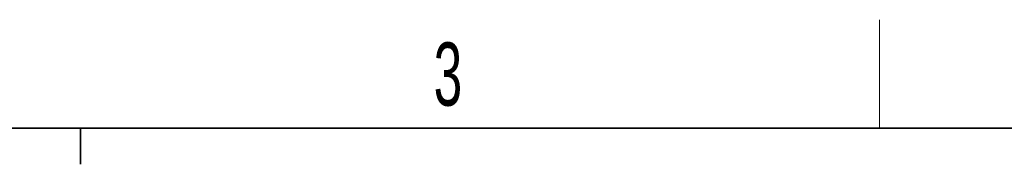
# Paper-space layout 'Blatt2' of a CAD drawing. Header units: millimetres. Extents: x 5 to 418, y 2 to 292.
# Tile 54 of 76: x 121.64 to 176.16, y 280.5 to 288.5. Entities that reach past the tile are written whole.
import ezdxf

# ---------------------------------------------------------------- set-up
doc = ezdxf.new("R2010")
doc.units = ezdxf.units.MM
doc.layers.add('SLD-0', color=7, linetype='Continuous')
doc.styles.add('SLDTEXTSTYLE0', font='TXT', dxfattribs={"width": 0.605})

psp = doc.layouts.new('Blatt2')

# ---------------------------------------------------------------- linework, layer by layer
at = {"layer": 'SLD-0', "lineweight": 18}
psp.add_line((169.25, 282.5), (169.25, 288.5), dxfattribs=at)
at = {"layer": 'SLD-0', "lineweight": 35}
psp.add_line((408, 282.5), (26, 282.5), dxfattribs=at)
at = {"layer": 'SLD-0'}
for p, q in [((125, 280.5), (125, 282.5)), ((125, 282.5), (125, 280.5))]:
    psp.add_line(p, q, dxfattribs=at)

# ---------------------------------------------------------------- texts
at = {"layer": 'SLD-0', "insert": (145.353, 287.243), "char_height": 3.5, "attachment_point": 2, "style": 'SLDTEXTSTYLE0'}
psp.add_mtext('3', dxfattribs=at)

doc.saveas('drawing.dxf')
